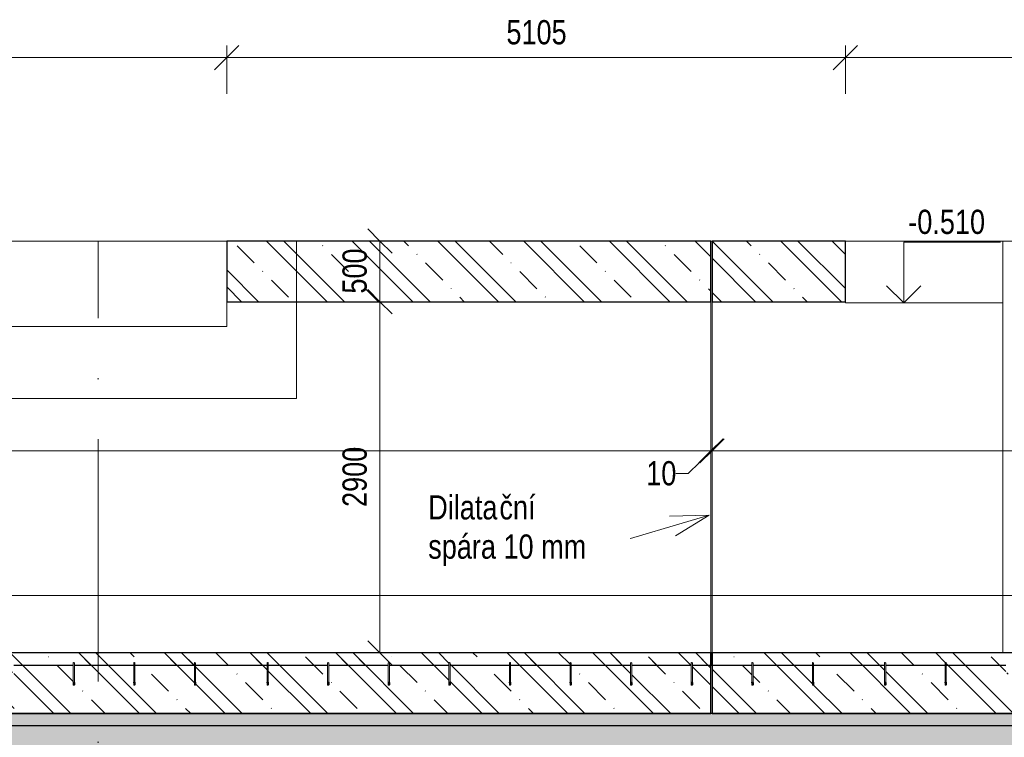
# Model space of a CAD drawing. Header units: millimetres. Extents: x 7561 to 278966, y -17625 to 5584.
# Tile 16 of 34: x 157167 to 165292, y -4097 to 1828. Entities that reach past the tile are written whole.
import ezdxf

# ---------------------------------------------------------------- set-up
doc = ezdxf.new("R2010")
doc.units = ezdxf.units.MM
for name, pattern in [('A_CARA_07', [7, 5, -2]), ('A_CARA_15', [7.6, 5, -1.3, 0, -1.3]), ('Čerchovaná 10mm', [1800, 1000, -400, 0, -400]), ('Čerchovaná 20mm', [3000, 2000, -500, 0, -500])]:
    doc.linetypes.add(name, pattern=pattern)
for name, color, linetype, lineweight in [('CA_KOTY', 3, 'Continuous', 9), ('CA_KOTY-100', 3, 'Continuous', 9), ('CA_OSY', 5, 'A_CARA_15', 9), ('CA_PODLAHA', 1, 'Continuous', 25), ('CA_PODLAHA_NEVHRA', 3, 'A_CARA_07', 9), ('CA_POHHRA18', 9, 'Continuous', 9), ('CA_POHHRA25', 7, 'Continuous', 13), ('CA_REZY', 1, 'Continuous', 25), ('CA_SRAFY', 9, 'Continuous', 25), ('CA_TEXT25', 7, 'Continuous', 9), ('CA_VYZTUZ5', 1, 'Continuous', 13), ('Terénní útvar', 7, 'Continuous', 13)]:
    doc.layers.add(name, color=color, linetype=linetype, lineweight=lineweight)
doc.styles.add('Arial', font='arial.ttf', dxfattribs={"width": 0.8, "height": 200})
doc.dimstyles.new('HP_Přímá_-_2_mm_Ariel_1-100', dxfattribs={"dimscale": 304.8, "dimtxt": 204.05188, "dimasz": 0.656168, "dimexe": 0.328084, "dimexo": 0.0625, "dimgap": 0.164042, "dimtad": 1, "dimdec": 0, "dimzin": 0, "dimdsep": 46, "dimtxsty": 'Arial', "dimblk1": 'OBLIQUE', "dimblk2": 'OBLIQUE', "dimsah": 1, "dimcen": 0.09, "dimazin": 0, "dimtfac": 1, "dimtdec": 4, "dimtix": 1, "dimtmove": 0, "dimatfit": 3, "dimfxl": 0.984252, "dimfxlon": 1, "dimtvp": 1, "dimtolj": 1, "dimtzin": 0, "dimarcsym": 2})
doc.dimstyles.new('HP_Přímá_-_2_mm_Ariel_1-100_1', dxfattribs={"dimscale": 304.8, "dimtxt": 204.05188, "dimasz": 0.656168, "dimexe": 0.328084, "dimexo": 0.0625, "dimgap": 0.164042, "dimtad": 1, "dimdec": 0, "dimzin": 0, "dimdsep": 46, "dimtxsty": 'Arial', "dimblk1": 'OBLIQUE', "dimblk2": 'OBLIQUE', "dimsah": 1, "dimcen": 0.09, "dimazin": 0, "dimtfac": 1, "dimtdec": 4, "dimtix": 1, "dimtmove": 1, "dimatfit": 3, "dimfxl": 0.984252, "dimfxlon": 1, "dimtvp": 1, "dimtolj": 1, "dimtzin": 0, "dimarcsym": 2})
pattern_1 = [(45, (174304.7, 3283.86), (-179.605, 179.605), []), (45, (174484.3, 3283.86), (-89.8026, 269.4077), [127, -63.5, 3.353, -60.147])]
pattern_2 = [(135, (174304.7, 3283.86), (-353.553, -353.553), []), (135, (174446.1, 3283.86), (-353.553, -353.553), []), (135, (174728.95, 3283.86), (-494.975, -212.132), [200, -100, 3.353, -96.647])]

# ---------------------------------------------------------------- blocks, each defined once
blk = doc.blocks.new('DIMBLOCK112-Řez A8')
at = {"layer": 'CA_KOTY-100'}
for p, q in [((150685.7, -2926.2), (150785.7, -2826.2)), ((150685.7, -2926.2), (150685.7, -2826.2)), ((194310.7, -2926.2), (194410.7, -2826.2)), ((194310.7, -2926.2), (194310.7, -2826.2)), ((150685.7, -2926.2), (150585.7, -3026.2)), ((194310.7, -2926.2), (150685.7, -2926.2)), ((150685.7, -2926.2), (150685.7, -3226.2)), ((194310.7, -2926.2), (194210.7, -3026.2)), ((194310.7, -2926.2), (194310.7, -3226.2))]:
    blk.add_line(p, q, dxfattribs=at)
at = {"layer": 'CA_KOTY-100', "color": 0, "insert": (172192.1, -2616.5), "char_height": 200, "width": 734.587, "attachment_point": 1, "line_spacing_factor": 0.941778, "style": 'Arial'}
blk.add_mtext('43625', dxfattribs=at)
blk = doc.blocks.new('_Oblique')
at = {"color": 0, "linetype": 'ByBlock', "lineweight": -2}
blk.add_line((-0.5, -0.5), (0.5, 0.5), dxfattribs=at)
blk = doc.blocks.new('DIMBLOCK117-Řez A8')
at = {"layer": 'CA_KOTY-100'}
for p, q in [((151885.7, 1514.8), (151985.7, 1614.8)), ((151885.7, 1514.8), (151885.7, 1614.8)), ((158875.7, 1514.8), (158975.7, 1614.8)), ((158875.7, 1514.8), (158875.7, 1614.8)), ((151885.7, 1514.8), (151785.7, 1414.8)), ((151885.7, 1514.8), (158875.7, 1514.8)), ((151885.7, 1514.8), (151885.7, 1214.8)), ((158875.7, 1514.8), (158775.7, 1414.8)), ((158875.7, 1514.8), (158875.7, 1214.8))]:
    blk.add_line(p, q, dxfattribs=at)
at = {"layer": 'CA_KOTY-100', "color": 0, "insert": (155135.8, 1824.5), "char_height": 200, "width": 587.669, "attachment_point": 1, "line_spacing_factor": 0.941778, "style": 'Arial'}
blk.add_mtext('6990', dxfattribs=at)
blk = doc.blocks.new('DIMBLOCK123-Řez A8')
at = {"layer": 'CA_KOTY-100'}
for p, q in [((163980.7, 1514.8), (164080.7, 1614.8)), ((163980.7, 1514.8), (163980.7, 1614.8)), ((170780.7, 1514.8), (170880.7, 1614.8)), ((170780.7, 1514.8), (170780.7, 1614.8)), ((163980.7, 1514.8), (163880.7, 1414.8)), ((170780.7, 1514.8), (163980.7, 1514.8)), ((163980.7, 1514.8), (163980.7, 1214.8)), ((170780.7, 1514.8), (170680.7, 1414.8)), ((170780.7, 1514.8), (170780.7, 1214.8))]:
    blk.add_line(p, q, dxfattribs=at)
at = {"layer": 'CA_KOTY-100', "color": 0, "insert": (167135.8, 1824.5), "char_height": 200, "width": 587.669, "attachment_point": 1, "line_spacing_factor": 0.941778, "style": 'Arial'}
blk.add_mtext('6800', dxfattribs=at)
blk = doc.blocks.new('DIMBLOCK124-Řez A8')
at = {"layer": 'CA_KOTY-100'}
for p, q in [((158875.7, 1514.8), (158975.7, 1614.8)), ((158875.7, 1514.8), (158875.7, 1614.8)), ((163980.7, 1514.8), (164080.7, 1614.8)), ((163980.7, 1514.8), (163980.7, 1614.8)), ((158875.7, 1514.8), (158775.7, 1414.8)), ((163980.7, 1514.8), (158875.7, 1514.8)), ((158875.7, 1514.8), (158875.7, 1214.8)), ((163980.7, 1514.8), (163880.7, 1414.8)), ((163980.7, 1514.8), (163980.7, 1214.8))]:
    blk.add_line(p, q, dxfattribs=at)
at = {"layer": 'CA_KOTY-100', "color": 0, "insert": (161183.3, 1824.5), "char_height": 200, "width": 587.669, "attachment_point": 1, "line_spacing_factor": 0.941778, "style": 'Arial'}
blk.add_mtext('5105', dxfattribs=at)
blk = doc.blocks.new('DIMBLOCK125-Řez A8')
at = {"layer": 'CA_KOTY-100'}
for p, q in [((150685.7, -1731.9), (150685.7, -1431.9)), ((162870.7, -1731.9), (162870.7, -1431.9)), ((150685.7, -1731.9), (150785.7, -1631.9)), ((162870.7, -1731.9), (162970.7, -1631.9)), ((150685.7, -1731.9), (150585.7, -1831.9)), ((150685.7, -1731.9), (162870.7, -1731.9)), ((150685.7, -1731.9), (150685.7, -1831.9)), ((162870.7, -1731.9), (162770.7, -1831.9)), ((162870.7, -1731.9), (162870.7, -1831.9))]:
    blk.add_line(p, q, dxfattribs=at)
at = {"layer": 'CA_KOTY-100', "color": 0, "insert": (156472.1, -1422.2), "char_height": 200, "width": 734.587, "attachment_point": 1, "line_spacing_factor": 0.941778, "style": 'Arial'}
blk.add_mtext('12185', dxfattribs=at)
blk = doc.blocks.new('DIMBLOCK126-Řez A8')
at = {"layer": 'CA_KOTY-100'}
for p, q in [((162870.7, -1731.9), (162870.7, -1431.9)), ((162880.7, -1731.9), (162880.7, -1431.9)), ((162870.7, -1731.9), (162970.7, -1631.9)), ((162880.7, -1731.9), (162980.7, -1631.9)), ((162682, -1919.3), (162875.7, -1731.9)), ((162870.7, -1731.9), (162770.7, -1831.9)), ((162880.7, -1731.9), (162780.7, -1831.9)), ((162870.7, -1731.9), (162880.7, -1731.9)), ((162870.7, -1731.9), (162870.7, -1831.9)), ((162880.7, -1731.9), (162880.7, -1831.9)), ((162582, -1919.3), (162682, -1919.3))]:
    blk.add_line(p, q, dxfattribs=at)
at = {"layer": 'CA_KOTY-100', "color": 0, "insert": (162337.1, -1816.6), "char_height": 200, "width": 293.835, "attachment_point": 1, "line_spacing_factor": 0.941778, "style": 'Arial'}
blk.add_mtext('10', dxfattribs=at)
blk = doc.blocks.new('DIMBLOCK127-Řez A8')
at = {"layer": 'CA_KOTY-100'}
for p, q in [((162880.7, -1731.9), (162880.7, -1431.9)), ((171880.7, -1731.9), (171880.7, -1431.9)), ((162880.7, -1731.9), (162980.7, -1631.9)), ((171880.7, -1731.9), (171980.7, -1631.9)), ((162880.7, -1731.9), (162780.7, -1831.9)), ((162880.7, -1731.9), (171880.7, -1731.9)), ((162880.7, -1731.9), (162880.7, -1831.9)), ((171880.7, -1731.9), (171780.7, -1831.9)), ((171880.7, -1731.9), (171880.7, -1831.9))]:
    blk.add_line(p, q, dxfattribs=at)
at = {"layer": 'CA_KOTY-100', "color": 0, "insert": (167135.8, -1422.2), "char_height": 200, "width": 587.669, "attachment_point": 1, "line_spacing_factor": 0.941778, "style": 'Arial'}
blk.add_mtext('9000', dxfattribs=at)
blk = doc.blocks.new('DIMBLOCK135-Řez A8')
at = {"layer": 'CA_KOTY-100'}
for p, q in [((160140.1, 0), (160040.1, 100)), ((160140.1, 0), (160040.1, 0)), ((160140.1, 0), (160140.1, -500)), ((160140.1, 0), (160240.1, -100)), ((160140.1, 0), (160440.1, 0)), ((160140.1, -500), (160040.1, -400)), ((160140.1, -500), (160040.1, -500)), ((160140.1, -500), (160240.1, -600)), ((160140.1, -500), (160440.1, -500))]:
    blk.add_line(p, q, dxfattribs=at)
at = {"layer": 'CA_KOTY-100', "color": 0, "insert": (159830.4, -433.6), "char_height": 200, "width": 440.752, "attachment_point": 1, "rotation": 90, "line_spacing_factor": 0.941778, "style": 'Arial'}
blk.add_mtext('500', dxfattribs=at)
blk = doc.blocks.new('DIMBLOCK136-Řez A8')
at = {"layer": 'CA_KOTY-100'}
for p, q in [((160140.1, -500), (160040.1, -400)), ((160140.1, -500), (160040.1, -500)), ((160140.1, -500), (160140.1, -3400)), ((160140.1, -500), (160240.1, -600)), ((160140.1, -500), (160440.1, -500)), ((160140.1, -3400), (160040.1, -3300)), ((160140.1, -3400), (160040.1, -3400)), ((160140.1, -3400), (160240.1, -3500)), ((160140.1, -3400), (160440.1, -3400))]:
    blk.add_line(p, q, dxfattribs=at)
at = {"layer": 'CA_KOTY-100', "color": 0, "insert": (159830.4, -2194.9), "char_height": 200, "width": 587.669, "attachment_point": 1, "rotation": 90, "line_spacing_factor": 0.941778, "style": 'Arial'}
blk.add_mtext('2900', dxfattribs=at)
blk = doc.blocks.new('Výškové kóty - Nohoře-517394-Řez A8')
at = {"layer": 'CA_KOTY'}
for p, q in [((104417.9, -3500), (103617.9, -3500)), ((104417.9, -4000), (104417.9, -3500)), ((104417.9, -4000), (104276.5, -3858.6)), ((104417.9, -4000), (104559.3, -3858.6))]:
    blk.add_line(p, q, dxfattribs=at)

msp = doc.modelspace()

# ---------------------------------------------------------------- hatches: boundary and pattern name
at = {"layer": 'CA_POHHRA25', "lineweight": 9}
h = msp.add_hatch(dxfattribs=at)
h.set_pattern_fill('FP_58', color=256, style=0, pattern_type=2)
h.set_pattern_definition(pattern_2)
h.paths.add_polyline_path([(150385.7, -3900), (162870.7, -3900), (162870.7, -3400), (150685.7, -3400), (150685.7, 0), (150385.7, 0), (150385.7, -3652.8)])
h.paths.add_polyline_path([(154108.2, -3485), (154113.2, -3480), (154118, -3483.7), (154113.2, -3484.3)])
h.paths.add_polyline_path([(154108.2, -3666.3), (154108.2, -3485), (154118.2, -3485), (154118.2, -3666.3)])
h.paths.add_polyline_path([(160208.2, -3485), (160213.2, -3480), (160218, -3483.7), (160213.2, -3484.3)])
h.paths.add_polyline_path([(160208.2, -3666.3), (160208.2, -3485), (160218.2, -3485), (160218.2, -3666.3)])
h.paths.add_polyline_path([(153608.2, -3485), (153613.2, -3480), (153618, -3483.7), (153613.2, -3484.3)])
h.paths.add_polyline_path([(153618.2, -3666.3), (153608.2, -3666.3), (153608.2, -3485), (153618.2, -3485), (153618.2, -3664.4)])
h.paths.add_polyline_path([(154608.2, -3485), (154613.2, -3480), (154618, -3483.7), (154613.2, -3484.3)])
h.paths.add_polyline_path([(154608.2, -3666.3), (154608.2, -3485), (154618.2, -3485), (154618.2, -3666.3)])
h.paths.add_polyline_path([(159708.2, -3485), (159713.2, -3480), (159718, -3483.7), (159713.2, -3484.3)])
h.paths.add_polyline_path([(159708.2, -3666.3), (159708.2, -3485), (159718.2, -3485), (159718.2, -3666.3)])
h.paths.add_polyline_path([(159208.2, -3485), (159213.2, -3480), (159218, -3483.7), (159213.2, -3484.3)])
h.paths.add_polyline_path([(159218.2, -3666.3), (159208.2, -3666.3), (159208.2, -3485), (159218.2, -3485), (159218.2, -3664.4)])
h.paths.add_polyline_path([(158608.2, -3485), (158613.2, -3480), (158618, -3483.7), (158613.2, -3484.3)])
h.paths.add_polyline_path([(158618.2, -3666.3), (158608.2, -3666.3), (158608.2, -3485), (158618.2, -3485), (158618.2, -3664.4)])
h.paths.add_polyline_path([(157108.2, -3485), (157113.2, -3480), (157118, -3483.7), (157113.2, -3484.3)])
h.paths.add_polyline_path([(157118.2, -3666.3), (157108.2, -3666.3), (157108.2, -3485), (157118.2, -3485), (157118.2, -3664.4)])
h.paths.add_polyline_path([(156608.2, -3485), (156613.2, -3480), (156618, -3483.7), (156613.2, -3484.3)])
h.paths.add_polyline_path([(156618.2, -3666.3), (156608.2, -3666.3), (156608.2, -3485), (156618.2, -3485), (156618.2, -3664.4)])
h.paths.add_polyline_path([(156108.2, -3485), (156113.2, -3480), (156118, -3483.7), (156113.2, -3484.3)])
h.paths.add_polyline_path([(156118.2, -3666.3), (156108.2, -3666.3), (156108.2, -3485), (156118.2, -3485), (156118.2, -3664.4)])
h.paths.add_polyline_path([(161708.2, -3485), (161713.2, -3480), (161718, -3483.7), (161713.2, -3484.3)])
h.paths.add_polyline_path([(161708.2, -3666.3), (161708.2, -3485), (161718.2, -3485), (161718.2, -3666.3)])
h.paths.add_polyline_path([(162208.2, -3485), (162213.2, -3480), (162218, -3483.7), (162213.2, -3484.3)])
h.paths.add_polyline_path([(162208.2, -3666.3), (162208.2, -3485), (162218.2, -3485), (162218.2, -3666.3)])
h.paths.add_polyline_path([(160708.2, -3485), (160713.2, -3480), (160718, -3483.7), (160713.2, -3484.3)])
h.paths.add_polyline_path([(160708.2, -3666.3), (160708.2, -3485), (160718.2, -3485), (160718.2, -3666.3)])
h.paths.add_polyline_path([(162708.2, -3485), (162713.2, -3480), (162718, -3483.7), (162713.2, -3484.3)])
h.paths.add_polyline_path([(162708.2, -3666.3), (162708.2, -3485), (162718.2, -3485), (162718.2, -3666.3)])
h.paths.add_polyline_path([(161208.2, -3485), (161213.2, -3480), (161218, -3483.7), (161213.2, -3484.3)])
h.paths.add_polyline_path([(161208.2, -3666.3), (161208.2, -3485), (161218.2, -3485), (161218.2, -3666.3)])
h.paths.add_polyline_path([(155108.2, -3485), (155113.2, -3480), (155118, -3483.7), (155113.2, -3484.3)])
h.paths.add_polyline_path([(155108.2, -3666.3), (155108.2, -3485), (155118.2, -3485), (155118.2, -3666.3)])
h.paths.add_polyline_path([(157608.2, -3485), (157613.2, -3480), (157618, -3483.7), (157613.2, -3484.3)])
h.paths.add_polyline_path([(157608.2, -3666.3), (157608.2, -3485), (157618.2, -3485), (157618.2, -3666.3)])
h.paths.add_polyline_path([(158108.2, -3485), (158113.2, -3480), (158118, -3483.7), (158113.2, -3484.3)])
h.paths.add_polyline_path([(158108.2, -3666.3), (158108.2, -3485), (158118.2, -3485), (158118.2, -3666.3)])
h.paths.add_polyline_path([(155608.2, -3485), (155613.2, -3480), (155618, -3483.7), (155613.2, -3484.3)])
h.paths.add_polyline_path([(155618.2, -3666.3), (155608.2, -3666.3), (155608.2, -3485), (155618.2, -3485), (155618.2, -3664.4)])
h.paths.add_polyline_path([(151585.7, -1300), (152845.7, -1300), (152845.7, -705), (151885.7, -705), (151885.7, 0), (151585.7, 0), (151585.7, -1276.4)])
h.paths.add_polyline_path([(158875.7, -500), (162870.7, -500), (162870.7, 0), (158875.7, 0)])
h = msp.add_hatch(dxfattribs=at)
h.set_pattern_fill('FP_58', color=256, style=0, pattern_type=2)
h.set_pattern_definition(pattern_2)
h.paths.add_polyline_path([(167803.2, -3900), (171880.7, -3900), (171880.7, -3400), (162880.7, -3400), (162880.7, -3900), (167616.4, -3900)])
h.paths.add_polyline_path([(164303.2, -3485), (164308.2, -3480), (164313, -3483.7), (164308.2, -3484.3)])
h.paths.add_polyline_path([(164303.2, -3666.3), (164303.2, -3485), (164313.2, -3485), (164313.2, -3666.3)])
h.paths.add_polyline_path([(163708.2, -3485), (163713.2, -3480), (163718, -3483.7), (163713.2, -3484.3)])
h.paths.add_polyline_path([(163718.2, -3666.3), (163708.2, -3666.3), (163708.2, -3485), (163718.2, -3485), (163718.2, -3664.4)])
h.paths.add_polyline_path([(164803.2, -3485), (164808.2, -3480), (164813, -3483.7), (164808.2, -3484.3)])
h.paths.add_polyline_path([(164813.2, -3666.3), (164803.2, -3666.3), (164803.2, -3485), (164813.2, -3485), (164813.2, -3664.4)])
h.paths.add_polyline_path([(165303.2, -3485), (165308.2, -3480), (165313, -3483.7), (165308.2, -3484.3)])
h.paths.add_polyline_path([(165303.2, -3666.3), (165303.2, -3485), (165313.2, -3485), (165313.2, -3666.3)])
h.paths.add_polyline_path([(170303.2, -3485), (170308.2, -3480), (170313, -3483.7), (170308.2, -3484.3)])
h.paths.add_polyline_path([(170303.2, -3666.3), (170303.2, -3485), (170313.2, -3485), (170313.2, -3666.3)])
h.paths.add_polyline_path([(163208.2, -3485), (163213.2, -3480), (163218, -3483.7), (163213.2, -3484.3)])
h.paths.add_polyline_path([(163208.2, -3666.3), (163208.2, -3485), (163218.2, -3485), (163218.2, -3666.3)])
h.paths.add_polyline_path([(166803.2, -3485), (166808.2, -3480), (166813, -3483.7), (166808.2, -3484.3)])
h.paths.add_polyline_path([(166803.2, -3666.3), (166803.2, -3485), (166813.2, -3485), (166813.2, -3666.3)])
h.paths.add_polyline_path([(169803.2, -3485), (169808.2, -3480), (169813, -3483.7), (169808.2, -3484.3)])
h.paths.add_polyline_path([(169813.2, -3666.3), (169803.2, -3666.3), (169803.2, -3485), (169813.2, -3485), (169813.2, -3664.4)])
h.paths.add_polyline_path([(171613.2, -3485), (171618.2, -3480), (171623, -3483.7), (171618.2, -3484.3)])
h.paths.add_polyline_path([(171613.2, -3666.3), (171613.2, -3485), (171623.2, -3485), (171623.2, -3666.3)])
h.paths.add_polyline_path([(171113.2, -3485), (171118.2, -3480), (171123, -3483.7), (171118.2, -3484.3)])
h.paths.add_polyline_path([(171113.2, -3666.3), (171113.2, -3485), (171123.2, -3485), (171123.2, -3666.3)])
h.paths.add_polyline_path([(169303.2, -3485), (169308.2, -3480), (169313, -3483.7), (169308.2, -3484.3)])
h.paths.add_polyline_path([(169313.2, -3666.3), (169303.2, -3666.3), (169303.2, -3485), (169313.2, -3485), (169313.2, -3664.4)])
h.paths.add_polyline_path([(167303.2, -3485), (167308.2, -3480), (167313, -3483.7), (167308.2, -3484.3)])
h.paths.add_polyline_path([(167313.2, -3666.3), (167303.2, -3666.3), (167303.2, -3485), (167313.2, -3485), (167313.2, -3664.4)])
h.paths.add_polyline_path([(168803.2, -3485), (168808.2, -3480), (168813, -3483.7), (168808.2, -3484.3)])
h.paths.add_polyline_path([(168813.2, -3666.3), (168803.2, -3666.3), (168803.2, -3485), (168813.2, -3485), (168813.2, -3664.4)])
h.paths.add_polyline_path([(166303.2, -3485), (166308.2, -3480), (166313, -3483.7), (166308.2, -3484.3)])
h.paths.add_polyline_path([(166303.2, -3666.3), (166303.2, -3485), (166313.2, -3485), (166313.2, -3666.3)])
h.paths.add_polyline_path([(168303.2, -3485), (168308.2, -3480), (168313, -3483.7), (168308.2, -3484.3)])
h.paths.add_polyline_path([(168313.2, -3666.3), (168303.2, -3666.3), (168303.2, -3485), (168313.2, -3485), (168313.2, -3664.4)])
h.paths.add_polyline_path([(165803.2, -3485), (165808.2, -3480), (165813, -3483.7), (165808.2, -3484.3)])
h.paths.add_polyline_path([(165813.2, -3666.3), (165803.2, -3666.3), (165803.2, -3485), (165813.2, -3485), (165813.2, -3664.4)])
h.paths.add_polyline_path([(167803.2, -3485), (167808.2, -3480), (167813, -3483.7), (167808.2, -3484.3)])
h.paths.add_polyline_path([(167813.2, -3666.3), (167803.2, -3666.3), (167803.2, -3485), (167813.2, -3485), (167813.2, -3664.4)])
h.paths.add_polyline_path([(170780.7, -500), (171880.7, -500), (171880.7, 0), (170780.7, 0)])
h.paths.add_polyline_path([(162880.7, -500), (163980.7, -500), (163980.7, 0), (162880.7, 0)])
h = msp.add_hatch(dxfattribs=at)
h.set_pattern_fill('FP_58', color=256, style=0, pattern_type=2)
h.set_pattern_definition(pattern_2)
h.paths.add_polyline_path([(160208.2, -3485), (160213.2, -3480), (160218, -3483.7), (160213.2, -3484.3)])
h.paths.add_polyline_path([(160708.2, -3485), (160713.2, -3480), (160718, -3483.7), (160713.2, -3484.3)])
h.paths.add_polyline_path([(161208.2, -3485), (161213.2, -3480), (161218, -3483.7), (161213.2, -3484.3)])
h.paths.add_polyline_path([(161708.2, -3485), (161713.2, -3480), (161718, -3483.7), (161713.2, -3484.3)])
h.paths.add_polyline_path([(162208.2, -3485), (162213.2, -3480), (162218, -3483.7), (162213.2, -3484.3)])
h.paths.add_polyline_path([(162708.2, -3485), (162713.2, -3480), (162718, -3483.7), (162713.2, -3484.3)])
h.paths.add_polyline_path([(153608.2, -3485), (153613.2, -3480), (153618, -3483.7), (153613.2, -3484.3)])
h.paths.add_polyline_path([(154108.2, -3485), (154113.2, -3480), (154118, -3483.7), (154113.2, -3484.3)])
h.paths.add_polyline_path([(154608.2, -3485), (154613.2, -3480), (154618, -3483.7), (154613.2, -3484.3)])
h.paths.add_polyline_path([(155108.2, -3485), (155113.2, -3480), (155118, -3483.7), (155113.2, -3484.3)])
h.paths.add_polyline_path([(155608.2, -3485), (155613.2, -3480), (155618, -3483.7), (155613.2, -3484.3)])
h.paths.add_polyline_path([(156108.2, -3485), (156113.2, -3480), (156118, -3483.7), (156113.2, -3484.3)])
h.paths.add_polyline_path([(156608.2, -3485), (156613.2, -3480), (156618, -3483.7), (156613.2, -3484.3)])
h.paths.add_polyline_path([(157108.2, -3485), (157113.2, -3480), (157118, -3483.7), (157113.2, -3484.3)])
h.paths.add_polyline_path([(157608.2, -3485), (157613.2, -3480), (157618, -3483.7), (157613.2, -3484.3)])
h.paths.add_polyline_path([(158108.2, -3485), (158113.2, -3480), (158118, -3483.7), (158113.2, -3484.3)])
h.paths.add_polyline_path([(158608.2, -3485), (158613.2, -3480), (158618, -3483.7), (158613.2, -3484.3)])
h.paths.add_polyline_path([(159208.2, -3485), (159213.2, -3480), (159218, -3483.7), (159213.2, -3484.3)])
h.paths.add_polyline_path([(159708.2, -3485), (159713.2, -3480), (159718, -3483.7), (159713.2, -3484.3)])
h.paths.add_polyline_path([(159718.2, -3500), (160208.2, -3500), (160208.2, -3485), (160218.2, -3485), (160218.2, -3500), (160708.2, -3500), (160708.2, -3485), (160718.2, -3485), (160718.2, -3500), (161208.2, -3500), (161208.2, -3485), (161218.2, -3485), (161218.2, -3500), (161708.2, -3500), (161708.2, -3485), (161718.2, -3485), (161718.2, -3500), (162208.2, -3500), (162208.2, -3485), (162218.2, -3485), (162218.2, -3500), (162708.2, -3500), (162708.2, -3485), (162718.2, -3485), (162718.2, -3500), (162880.7, -3500), (162880.7, -3400), (153245.7, -3400), (153245.7, -3500), (153608.2, -3500), (153608.2, -3485), (153618.2, -3485), (153618.2, -3500), (154108.2, -3500), (154108.2, -3485), (154118.2, -3485), (154118.2, -3500), (154608.2, -3500), (154608.2, -3485), (154618.2, -3485), (154618.2, -3500), (155108.2, -3500), (155108.2, -3485), (155118.2, -3485), (155118.2, -3500), (155608.2, -3500), (155608.2, -3485), (155618.2, -3485), (155618.2, -3500), (156108.2, -3500), (156108.2, -3485), (156118.2, -3485), (156118.2, -3500), (156608.2, -3500), (156608.2, -3485), (156618.2, -3485), (156618.2, -3500), (157108.2, -3500), (157108.2, -3485), (157118.2, -3485), (157118.2, -3500), (157608.2, -3500), (157608.2, -3485), (157618.2, -3485), (157618.2, -3500), (158108.2, -3500), (158108.2, -3485), (158118.2, -3485), (158118.2, -3500), (158608.2, -3500), (158608.2, -3485), (158618.2, -3485), (158618.2, -3500), (159208.2, -3500), (159208.2, -3485), (159218.2, -3485), (159218.2, -3500), (159708.2, -3500), (159708.2, -3485), (159718.2, -3485), (159718.2, -3497.8)])
at = {"layer": 'CA_SRAFY', "lineweight": 9}
h = msp.add_hatch(dxfattribs=at)
h.set_pattern_fill('FP_60', color=256, style=0, pattern_type=2)
h.set_pattern_definition(pattern_1)
h.paths.add_polyline_path([(191991, -4000), (194910.7, -4000), (194910.7, -3900), (150285.7, -3900), (150285.7, -4000), (185897.3, -4000)])
h = msp.add_hatch(dxfattribs=at)
h.set_pattern_fill('FP_60', color=256, style=0, pattern_type=2)
h.set_pattern_definition(pattern_1)
h.paths.add_polyline_path([(191991, -4000), (194910.7, -4000), (194910.7, -3900), (150285.7, -3900), (150285.7, -4000), (185897.3, -4000)])
at = {"layer": 'CA_VYZTUZ5', "lineweight": 25}
for points in [[(157613.2, -3639.2), (157608.2, -3644.2), (157613.2, -3649.2), (157618.2, -3644.2), (157618.2, -3644.2)], [(158113.2, -3639.2), (158108.2, -3644.2), (158113.2, -3649.2), (158118.2, -3644.2), (158118.2, -3644.2)], [(158613.2, -3639.2), (158608.2, -3644.2), (158613.2, -3649.2), (158618.2, -3644.2), (158618.2, -3644.2)], [(159213.2, -3639.2), (159208.2, -3644.2), (159213.2, -3649.2), (159218.2, -3644.2), (159218.2, -3644.2)], [(159713.2, -3639.2), (159708.2, -3644.2), (159713.2, -3649.2), (159718.2, -3644.2), (159718.2, -3644.2)], [(160213.2, -3639.2), (160208.2, -3644.2), (160213.2, -3649.2), (160218.2, -3644.2), (160218.2, -3644.2)], [(160713.2, -3639.2), (160708.2, -3644.2), (160713.2, -3649.2), (160718.2, -3644.2), (160718.2, -3644.2)], [(161213.2, -3639.2), (161208.2, -3644.2), (161213.2, -3649.2), (161218.2, -3644.2), (161218.2, -3644.2)], [(161713.2, -3639.2), (161708.2, -3644.2), (161713.2, -3649.2), (161718.2, -3644.2), (161718.2, -3644.2)], [(162213.2, -3639.2), (162208.2, -3644.2), (162213.2, -3649.2), (162218.2, -3644.2), (162218.2, -3644.2)], [(162713.2, -3639.2), (162708.2, -3644.2), (162713.2, -3649.2), (162718.2, -3644.2), (162718.2, -3644.2)], [(163213.2, -3639.2), (163208.2, -3644.2), (163213.2, -3649.2), (163218.2, -3644.2), (163218.2, -3644.2)], [(163713.2, -3639.2), (163708.2, -3644.2), (163713.2, -3649.2), (163718.2, -3644.2), (163718.2, -3644.2)], [(164308.2, -3639.2), (164303.2, -3644.2), (164308.2, -3649.2), (164313.2, -3644.2), (164313.2, -3644.2)], [(164808.2, -3639.2), (164803.2, -3644.2), (164808.2, -3649.2), (164813.2, -3644.2), (164813.2, -3644.2)]]:
    msp.add_hatch(color=256, dxfattribs=at).paths.add_polyline_path(points)
h = msp.add_hatch(color=256, dxfattribs=at)
edge = h.paths.add_edge_path()
edge.add_arc((157613.2, -3644.2), 5, 0, 360)
h = msp.add_hatch(color=256, dxfattribs=at)
edge = h.paths.add_edge_path()
edge.add_arc((158113.2, -3644.2), 5, 0, 360)
h = msp.add_hatch(color=256, dxfattribs=at)
edge = h.paths.add_edge_path()
edge.add_arc((158613.2, -3644.2), 5, 0, 360)
h = msp.add_hatch(color=256, dxfattribs=at)
edge = h.paths.add_edge_path()
edge.add_arc((159213.2, -3644.2), 5, 0, 360)
h = msp.add_hatch(color=256, dxfattribs=at)
edge = h.paths.add_edge_path()
edge.add_arc((159713.2, -3644.2), 5, 0, 360)
h = msp.add_hatch(color=256, dxfattribs=at)
edge = h.paths.add_edge_path()
edge.add_arc((160213.2, -3644.2), 5, 0, 360)
h = msp.add_hatch(color=256, dxfattribs=at)
edge = h.paths.add_edge_path()
edge.add_arc((160713.2, -3644.2), 5, 0, 360)
h = msp.add_hatch(color=256, dxfattribs=at)
edge = h.paths.add_edge_path()
edge.add_arc((161213.2, -3644.2), 5, 0, 360)
h = msp.add_hatch(color=256, dxfattribs=at)
edge = h.paths.add_edge_path()
edge.add_arc((161713.2, -3644.2), 5, 0, 360)
h = msp.add_hatch(color=256, dxfattribs=at)
edge = h.paths.add_edge_path()
edge.add_arc((162213.2, -3644.2), 5, 0, 360)
h = msp.add_hatch(color=256, dxfattribs=at)
edge = h.paths.add_edge_path()
edge.add_arc((162713.2, -3644.2), 5, 0, 360)
h = msp.add_hatch(color=256, dxfattribs=at)
edge = h.paths.add_edge_path()
edge.add_arc((163213.2, -3644.2), 5, 0, 360)
h = msp.add_hatch(color=256, dxfattribs=at)
edge = h.paths.add_edge_path()
edge.add_arc((163713.2, -3644.2), 5, 0, 360)
h = msp.add_hatch(color=256, dxfattribs=at)
edge = h.paths.add_edge_path()
edge.add_arc((164308.2, -3644.2), 5, 0, 360)
h = msp.add_hatch(color=256, dxfattribs=at)
edge = h.paths.add_edge_path()
edge.add_arc((164808.2, -3644.2), 5, 0, 360)
at = {"layer": 'Terénní útvar', "lineweight": 9}
h = msp.add_hatch(dxfattribs=at)
h.set_pattern_fill('FP_55', color=250, style=0, pattern_type=2)
h.set_pattern_definition([(50, (174304.7, 3283.86), (728.737, -63.756), [76.2, -838.2]), (355, (174304.7, 3283.86), (-140.972, 764.228), [60.96, -670.56]), (100.451, (174365.4, 3278.55), (587.77, 700.467), [64.76, -712.36]), (46.184, (174304.7, 3487.1), (1084.316, -168.17), [114.3, -1257.3]), (96.636, (174395, 3473), (949.61, 989.71), [97.14, -1068.54]), (351.184, (174304.7, 3487.1), (949.62, 989.7), [91.44, -1005.84]), (21, (174406.3, 3436.26), (606.458, -409.06), [76.2, -838.2]), (326, (174406.3, 3436.26), (247.208, 736.753), [60.96, -670.56]), (71.451, (174456.8, 3402.2), (853.668, 327.685), [64.76, -712.36]), (37.5, (174304.7, 3283.86), (12.3547, 338.22), [33.528, -628.904, 33.528, -647.192, -673.1]), (37.5, (174304.7, 3283.86), (12.3547, 338.22), [-1343.152, 33.528, -639.572]), (7.5, (174304.7, 3283.86), (267.279, 400.722), [33.528, -354.584, 33.528, -613.664, -256.54]), (7.5, (174304.7, 3283.86), (267.279, 400.722), [-1035.304, 33.528, -223.012]), (327.5, (174078.12, 3283.86), (542.3633, -22.9153), [33.528, -220.472, 33.528, -1810.512]), (327.5, (174078.12, 3283.86), (542.3633, -22.9153), [-287.528, -758.952, 33.528, -1018.032]), (317.5, (173976.5, 3283.86), (592.517, 101.707), [33.528, -296.672, 33.528, -492.76, -746.76]), (317.5, (173976.5, 3283.86), (592.517, 101.707), [-856.488, 33.528, -713.232])])
h.paths.add_polyline_path([(155429.1, -5200), (195120.7, -5200), (197349.2, -1300), (194810.7, -1300), (194810.7, -4000), (150385.7, -4000), (150385.7, -1300), (149335.4, -1300), (149335.4, -3922.1), (150065.7, -5200), (152382.3, -5200)])

# ---------------------------------------------------------------- linework, layer by layer
at = {"layer": 'CA_KOTY'}
for p, q in [((164161, -510), (164589.1, -510)), ((164589.1, -510), (164461.6, -510))]:
    msp.add_line(p, q, dxfattribs=at)
at = {"layer": 'CA_OSY', "linetype": 'Čerchovaná 10mm'}
for p, q in [((148658, 0), (198989.7, 0)), ((148658, -3400), (198989.7, -3400))]:
    msp.add_line(p, q, dxfattribs=at)
at = {"layer": 'CA_OSY'}
for p, q in [((151885.7, 0), (158875.7, 0)), ((162870.7, 0), (162880.7, 0)), ((163980.7, 0), (170780.7, 0))]:
    msp.add_line(p, q, dxfattribs=at)
at = {"layer": 'CA_OSY', "linetype": 'Čerchovaná 20mm'}
msp.add_line((157815.7, -6636.5), (157815.7, 0), dxfattribs=at)
at = {"layer": 'CA_PODLAHA'}
for p, q in [((194910.7, -3900), (150285.7, -3900)), ((150285.7, -4000), (194910.7, -4000))]:
    msp.add_line(p, q, dxfattribs=at)
at = {"layer": 'CA_PODLAHA_NEVHRA'}
for p, q in [((159450.7, 0), (159450.7, -1300)), ((159450.7, -1300), (152845.7, -1300))]:
    msp.add_line(p, q, dxfattribs=at)
at = {"layer": 'CA_POHHRA18'}
msp.add_line((153245.7, -3400), (185985.7, -3400), dxfattribs=at)
at = {"layer": 'CA_POHHRA25'}
for p, q in [((165280.7, -510), (165280.7, 0)), ((158875.7, -705), (158875.7, -500)), ((162870.7, -500), (162870.7, -3400)), ((162880.7, -3400), (162880.7, -500)), ((163980.7, -500), (163980.7, -510)), ((163980.7, -510), (165280.7, -510)), ((165280.7, -3400), (165280.7, -510)), ((152845.7, -705), (158875.7, -705))]:
    msp.add_line(p, q, dxfattribs=at)
at = {"layer": 'CA_REZY'}
for p, q in [((162870.7, 0), (158875.7, 0)), ((158875.7, 0), (158875.7, -500)), ((162870.7, -500), (162870.7, 0)), ((163980.7, 0), (162880.7, 0)), ((162880.7, 0), (162880.7, -500)), ((163980.7, -500), (163980.7, 0)), ((158875.7, -500), (162870.7, -500)), ((162880.7, -500), (163980.7, -500)), ((162870.7, -3400), (150685.7, -3400)), ((162880.7, -3400), (153245.7, -3400)), ((162870.7, -3900), (162870.7, -3400)), ((171880.7, -3400), (162880.7, -3400)), ((162880.7, -3400), (162880.7, -3900)), ((171880.7, -3400), (162880.7, -3400)), ((162880.7, -3400), (162880.7, -3500)), ((162880.7, -3500), (162880.7, -3400)), ((157118.2, -3500), (157608.2, -3500)), ((157618.2, -3500), (158108.2, -3500)), ((158118.2, -3500), (158608.2, -3500)), ((158618.2, -3500), (159208.2, -3500)), ((159218.2, -3500), (159708.2, -3500)), ((159718.2, -3500), (160208.2, -3500)), ((160218.2, -3500), (160708.2, -3500)), ((160718.2, -3500), (161208.2, -3500)), ((161218.2, -3500), (161708.2, -3500)), ((161718.2, -3500), (162208.2, -3500)), ((162218.2, -3500), (162708.2, -3500)), ((162718.2, -3500), (162880.7, -3500)), ((162880.7, -3500), (163208.2, -3500)), ((163218.2, -3500), (163708.2, -3500)), ((163718.2, -3500), (164303.2, -3500)), ((164313.2, -3500), (164803.2, -3500)), ((164813.2, -3500), (165303.2, -3500)), ((150385.7, -3900), (162870.7, -3900)), ((162880.7, -3900), (171880.7, -3900))]:
    msp.add_line(p, q, dxfattribs=at)
at = {"layer": 'CA_TEXT25', "color": 250}
for p, q in [((162857.8, -2261.5), (161983.2, -2522)), ((162857.8, -2261.5), (162529.2, -2270.6)), ((162857.8, -2261.5), (162577.8, -2433.7)), ((161983.2, -2522), (161971.6, -2522))]:
    msp.add_line(p, q, dxfattribs=at)
at = {"layer": 'CA_VYZTUZ5'}
for p, q in [((157608.2, -3485), (157608.2, -3505.2)), ((157618.2, -3485), (157618.2, -3505.2)), ((158108.2, -3485), (158108.2, -3505.2)), ((158118.2, -3485), (158118.2, -3505.2)), ((158608.2, -3485), (158608.2, -3505.2)), ((158618.2, -3485), (158618.2, -3505.2)), ((159208.2, -3485), (159208.2, -3505.2)), ((159218.2, -3485), (159218.2, -3505.2)), ((159708.2, -3485), (159708.2, -3505.2)), ((159718.2, -3485), (159718.2, -3505.2)), ((160208.2, -3485), (160208.2, -3505.2)), ((160218.2, -3485), (160218.2, -3505.2)), ((160708.2, -3485), (160708.2, -3505.2)), ((160718.2, -3485), (160718.2, -3505.2)), ((161208.2, -3485), (161208.2, -3505.2)), ((161218.2, -3485), (161218.2, -3505.2)), ((161708.2, -3485), (161708.2, -3505.2)), ((161718.2, -3485), (161718.2, -3505.2)), ((162208.2, -3485), (162208.2, -3505.2)), ((162218.2, -3485), (162218.2, -3505.2)), ((162708.2, -3485), (162708.2, -3505.2)), ((162718.2, -3485), (162718.2, -3505.2)), ((163208.2, -3485), (163208.2, -3505.2)), ((163218.2, -3485), (163218.2, -3505.2)), ((163708.2, -3485), (163708.2, -3505.2)), ((163718.2, -3485), (163718.2, -3505.2)), ((164303.2, -3485), (164303.2, -3505.2)), ((164313.2, -3485), (164313.2, -3505.2)), ((164803.2, -3485), (164803.2, -3505.2)), ((164813.2, -3485), (164813.2, -3505.2)), ((157608.2, -3644.2), (157608.2, -3505.2)), ((157618.2, -3644.2), (157618.2, -3505.2)), ((158108.2, -3644.2), (158108.2, -3505.2)), ((158118.2, -3644.2), (158118.2, -3505.2)), ((158608.2, -3644.2), (158608.2, -3505.2)), ((158618.2, -3644.2), (158618.2, -3505.2)), ((159208.2, -3644.2), (159208.2, -3505.2)), ((159218.2, -3644.2), (159218.2, -3505.2)), ((159708.2, -3644.2), (159708.2, -3505.2)), ((159718.2, -3644.2), (159718.2, -3505.2)), ((160208.2, -3644.2), (160208.2, -3505.2)), ((160218.2, -3644.2), (160218.2, -3505.2)), ((160708.2, -3644.2), (160708.2, -3505.2)), ((160718.2, -3644.2), (160718.2, -3505.2)), ((161208.2, -3644.2), (161208.2, -3505.2)), ((161218.2, -3644.2), (161218.2, -3505.2)), ((161708.2, -3644.2), (161708.2, -3505.2)), ((161718.2, -3644.2), (161718.2, -3505.2)), ((162208.2, -3644.2), (162208.2, -3505.2)), ((162218.2, -3644.2), (162218.2, -3505.2)), ((162708.2, -3644.2), (162708.2, -3505.2)), ((162718.2, -3644.2), (162718.2, -3505.2)), ((163208.2, -3644.2), (163208.2, -3505.2)), ((163218.2, -3644.2), (163218.2, -3505.2)), ((163708.2, -3644.2), (163708.2, -3505.2)), ((163718.2, -3644.2), (163718.2, -3505.2)), ((164303.2, -3644.2), (164303.2, -3505.2)), ((164313.2, -3644.2), (164313.2, -3505.2)), ((164803.2, -3644.2), (164803.2, -3505.2)), ((164813.2, -3644.2), (164813.2, -3505.2)), ((157608.2, -3666.3), (157608.2, -3664.4)), ((157618.2, -3666.3), (157608.2, -3666.3)), ((157618.2, -3666.3), (157618.2, -3664.4)), ((158108.2, -3666.3), (158108.2, -3664.4)), ((158118.2, -3666.3), (158108.2, -3666.3)), ((158118.2, -3666.3), (158118.2, -3664.4)), ((158608.2, -3666.3), (158608.2, -3664.4)), ((158618.2, -3666.3), (158608.2, -3666.3)), ((158618.2, -3666.3), (158618.2, -3664.4)), ((159208.2, -3666.3), (159208.2, -3664.4)), ((159218.2, -3666.3), (159208.2, -3666.3)), ((159218.2, -3666.3), (159218.2, -3664.4)), ((159708.2, -3666.3), (159708.2, -3664.4)), ((159718.2, -3666.3), (159708.2, -3666.3)), ((159718.2, -3666.3), (159718.2, -3664.4)), ((160208.2, -3666.3), (160208.2, -3664.4)), ((160218.2, -3666.3), (160208.2, -3666.3)), ((160218.2, -3666.3), (160218.2, -3664.4)), ((160708.2, -3666.3), (160708.2, -3664.4)), ((160718.2, -3666.3), (160708.2, -3666.3)), ((160718.2, -3666.3), (160718.2, -3664.4)), ((161208.2, -3666.3), (161208.2, -3664.4)), ((161218.2, -3666.3), (161208.2, -3666.3)), ((161218.2, -3666.3), (161218.2, -3664.4)), ((161708.2, -3666.3), (161708.2, -3664.4)), ((161718.2, -3666.3), (161708.2, -3666.3)), ((161718.2, -3666.3), (161718.2, -3664.4)), ((162208.2, -3666.3), (162208.2, -3664.4)), ((162218.2, -3666.3), (162208.2, -3666.3)), ((162218.2, -3666.3), (162218.2, -3664.4)), ((162708.2, -3666.3), (162708.2, -3664.4)), ((162718.2, -3666.3), (162708.2, -3666.3)), ((162718.2, -3666.3), (162718.2, -3664.4)), ((163208.2, -3666.3), (163208.2, -3664.4)), ((163218.2, -3666.3), (163208.2, -3666.3)), ((163218.2, -3666.3), (163218.2, -3664.4)), ((163708.2, -3666.3), (163708.2, -3664.4)), ((163718.2, -3666.3), (163708.2, -3666.3)), ((163718.2, -3666.3), (163718.2, -3664.4)), ((164303.2, -3666.3), (164303.2, -3664.4)), ((164313.2, -3666.3), (164303.2, -3666.3)), ((164313.2, -3666.3), (164313.2, -3664.4)), ((164803.2, -3666.3), (164803.2, -3664.4)), ((164813.2, -3666.3), (164803.2, -3666.3)), ((164813.2, -3666.3), (164813.2, -3664.4))]:
    msp.add_line(p, q, dxfattribs=at)
at = {"layer": 'CA_VYZTUZ5', "lineweight": 25}
for p, q in [((157613.2, -3639.2), (157608.2, -3644.2)), ((157608.2, -3644.2), (157608.2, -3664.4)), ((157608.2, -3644.2), (157613.2, -3649.2)), ((157618.2, -3644.2), (157613.2, -3639.2)), ((157613.2, -3649.2), (157618.2, -3644.2)), ((157618.2, -3644.2), (157618.2, -3664.4)), ((158113.2, -3639.2), (158108.2, -3644.2)), ((158108.2, -3644.2), (158108.2, -3664.4)), ((158108.2, -3644.2), (158113.2, -3649.2)), ((158118.2, -3644.2), (158113.2, -3639.2)), ((158113.2, -3649.2), (158118.2, -3644.2)), ((158118.2, -3644.2), (158118.2, -3664.4)), ((158613.2, -3639.2), (158608.2, -3644.2)), ((158608.2, -3644.2), (158608.2, -3664.4)), ((158608.2, -3644.2), (158613.2, -3649.2)), ((158618.2, -3644.2), (158613.2, -3639.2)), ((158613.2, -3649.2), (158618.2, -3644.2)), ((158618.2, -3644.2), (158618.2, -3664.4)), ((159213.2, -3639.2), (159208.2, -3644.2)), ((159208.2, -3644.2), (159208.2, -3664.4)), ((159208.2, -3644.2), (159213.2, -3649.2)), ((159218.2, -3644.2), (159213.2, -3639.2)), ((159213.2, -3649.2), (159218.2, -3644.2)), ((159218.2, -3644.2), (159218.2, -3664.4)), ((159713.2, -3639.2), (159708.2, -3644.2)), ((159708.2, -3644.2), (159708.2, -3664.4)), ((159708.2, -3644.2), (159713.2, -3649.2)), ((159718.2, -3644.2), (159713.2, -3639.2)), ((159713.2, -3649.2), (159718.2, -3644.2)), ((159718.2, -3644.2), (159718.2, -3664.4)), ((160213.2, -3639.2), (160208.2, -3644.2)), ((160208.2, -3644.2), (160208.2, -3664.4)), ((160208.2, -3644.2), (160213.2, -3649.2)), ((160218.2, -3644.2), (160213.2, -3639.2)), ((160213.2, -3649.2), (160218.2, -3644.2)), ((160218.2, -3644.2), (160218.2, -3664.4)), ((160713.2, -3639.2), (160708.2, -3644.2)), ((160708.2, -3644.2), (160708.2, -3664.4)), ((160708.2, -3644.2), (160713.2, -3649.2)), ((160718.2, -3644.2), (160713.2, -3639.2)), ((160713.2, -3649.2), (160718.2, -3644.2)), ((160718.2, -3644.2), (160718.2, -3664.4)), ((161213.2, -3639.2), (161208.2, -3644.2)), ((161208.2, -3644.2), (161208.2, -3664.4)), ((161208.2, -3644.2), (161213.2, -3649.2)), ((161218.2, -3644.2), (161213.2, -3639.2)), ((161213.2, -3649.2), (161218.2, -3644.2)), ((161218.2, -3644.2), (161218.2, -3664.4)), ((161713.2, -3639.2), (161708.2, -3644.2)), ((161708.2, -3644.2), (161708.2, -3664.4)), ((161708.2, -3644.2), (161713.2, -3649.2)), ((161718.2, -3644.2), (161713.2, -3639.2)), ((161713.2, -3649.2), (161718.2, -3644.2)), ((161718.2, -3644.2), (161718.2, -3664.4)), ((162213.2, -3639.2), (162208.2, -3644.2)), ((162208.2, -3644.2), (162208.2, -3664.4)), ((162208.2, -3644.2), (162213.2, -3649.2)), ((162218.2, -3644.2), (162213.2, -3639.2)), ((162213.2, -3649.2), (162218.2, -3644.2)), ((162218.2, -3644.2), (162218.2, -3664.4)), ((162713.2, -3639.2), (162708.2, -3644.2)), ((162708.2, -3644.2), (162708.2, -3664.4)), ((162708.2, -3644.2), (162713.2, -3649.2)), ((162718.2, -3644.2), (162713.2, -3639.2)), ((162713.2, -3649.2), (162718.2, -3644.2)), ((162718.2, -3644.2), (162718.2, -3664.4)), ((163213.2, -3639.2), (163208.2, -3644.2)), ((163208.2, -3644.2), (163208.2, -3664.4)), ((163208.2, -3644.2), (163213.2, -3649.2)), ((163218.2, -3644.2), (163213.2, -3639.2)), ((163213.2, -3649.2), (163218.2, -3644.2)), ((163218.2, -3644.2), (163218.2, -3664.4)), ((163713.2, -3639.2), (163708.2, -3644.2)), ((163708.2, -3644.2), (163708.2, -3664.4)), ((163708.2, -3644.2), (163713.2, -3649.2)), ((163718.2, -3644.2), (163713.2, -3639.2)), ((163713.2, -3649.2), (163718.2, -3644.2)), ((163718.2, -3644.2), (163718.2, -3664.4)), ((164308.2, -3639.2), (164303.2, -3644.2)), ((164303.2, -3644.2), (164303.2, -3664.4)), ((164303.2, -3644.2), (164308.2, -3649.2)), ((164313.2, -3644.2), (164308.2, -3639.2)), ((164308.2, -3649.2), (164313.2, -3644.2)), ((164313.2, -3644.2), (164313.2, -3664.4)), ((164808.2, -3639.2), (164803.2, -3644.2)), ((164803.2, -3644.2), (164803.2, -3664.4)), ((164803.2, -3644.2), (164808.2, -3649.2)), ((164813.2, -3644.2), (164808.2, -3639.2)), ((164808.2, -3649.2), (164813.2, -3644.2)), ((164813.2, -3644.2), (164813.2, -3664.4)), ((157608.2, -3664.4), (157618.2, -3664.4)), ((158108.2, -3664.4), (158118.2, -3664.4)), ((158608.2, -3664.4), (158618.2, -3664.4)), ((159208.2, -3664.4), (159218.2, -3664.4)), ((159708.2, -3664.4), (159718.2, -3664.4)), ((160208.2, -3664.4), (160218.2, -3664.4)), ((160708.2, -3664.4), (160718.2, -3664.4)), ((161208.2, -3664.4), (161218.2, -3664.4)), ((161708.2, -3664.4), (161718.2, -3664.4)), ((162208.2, -3664.4), (162218.2, -3664.4)), ((162708.2, -3664.4), (162718.2, -3664.4)), ((163208.2, -3664.4), (163218.2, -3664.4)), ((163708.2, -3664.4), (163718.2, -3664.4)), ((164303.2, -3664.4), (164313.2, -3664.4)), ((164803.2, -3664.4), (164813.2, -3664.4))]:
    msp.add_line(p, q, dxfattribs=at)
for centre in [(157613.2, -3644.2), (158113.2, -3644.2), (158613.2, -3644.2), (159213.2, -3644.2), (159713.2, -3644.2), (160213.2, -3644.2), (160713.2, -3644.2), (161213.2, -3644.2), (161713.2, -3644.2), (162213.2, -3644.2), (162713.2, -3644.2), (163213.2, -3644.2), (163713.2, -3644.2), (164308.2, -3644.2), (164808.2, -3644.2)]:
    msp.add_circle(centre, 5, dxfattribs=at)
at = {"layer": 'CA_VYZTUZ5'}
for centre, start, end in [((157613.2, -3485), 360, 180), ((157613.2, -3485), 105, 180), ((157613.2, -3485), 360, 90), ((158113.2, -3485), 360, 180), ((158113.2, -3485), 105, 180), ((158113.2, -3485), 360, 90), ((158613.2, -3485), 360, 180), ((158613.2, -3485), 105, 180), ((158613.2, -3485), 360, 90), ((159213.2, -3485), 360, 180), ((159213.2, -3485), 105, 180), ((159213.2, -3485), 360, 90), ((159713.2, -3485), 360, 180), ((159713.2, -3485), 105, 180), ((159713.2, -3485), 360, 90), ((160213.2, -3485), 360, 180), ((160213.2, -3485), 105, 180), ((160213.2, -3485), 360, 90), ((160713.2, -3485), 360, 180), ((160713.2, -3485), 105, 180), ((160713.2, -3485), 360, 90), ((161213.2, -3485), 360, 180), ((161213.2, -3485), 105, 180), ((161213.2, -3485), 360, 90), ((161713.2, -3485), 360, 180), ((161713.2, -3485), 105, 180), ((161713.2, -3485), 360, 90), ((162213.2, -3485), 360, 180), ((162213.2, -3485), 105, 180), ((162213.2, -3485), 360, 90), ((162713.2, -3485), 360, 180), ((162713.2, -3485), 105, 180), ((162713.2, -3485), 360, 90), ((163213.2, -3485), 360, 180), ((163213.2, -3485), 105, 180), ((163213.2, -3485), 360, 90), ((163713.2, -3485), 360, 180), ((163713.2, -3485), 105, 180), ((163713.2, -3485), 360, 90), ((164308.2, -3485), 360, 180), ((164308.2, -3485), 105, 180), ((164308.2, -3485), 360, 90), ((164808.2, -3485), 360, 180), ((164808.2, -3485), 105, 180), ((164808.2, -3485), 360, 90)]:
    msp.add_arc(centre, 5, start, end, dxfattribs=at)
at = {"layer": 'Terénní útvar'}
msp.add_line((194810.7, -4000), (150385.7, -4000), dxfattribs=at)

# ---------------------------------------------------------------- block references
at = {"layer": 'CA_KOTY', "extrusion": (0, 0, -1)}
msp.add_blockref('Výškové kóty - Nohoře-517394-Řez A8', (-268879.5, 3490), dxfattribs=at)

# ---------------------------------------------------------------- texts
at = {"layer": 'CA_KOTY', "insert": (164499.4, 259.1), "char_height": 200, "width": 749.247, "attachment_point": 1, "line_spacing_factor": 0.941778, "style": 'Arial'}
msp.add_mtext('-0.510', dxfattribs=at)

# ---------------------------------------------------------------- dimensions: what is measured, and where the dimension line sits
at = {"layer": 'CA_KOTY'}
for base, p1, p2, override, picture, middle in [((158875.7, 1514.8), (151885.7, 1214.8), (158875.7, 1214.8), {"dimpost": '<>', "dimfxl": 6989.999996}, 'DIMBLOCK117-Řez A8', (155380.7, 1667)), ((158875.7, 1514.8), (163980.7, 1214.8), (158875.7, 1214.8), {"dimpost": '<>', "dimfxl": 5105.000033}, 'DIMBLOCK124-Řez A8', (161428.2, 1667)), ((163980.7, 1514.8), (170780.7, 1214.8), (163980.7, 1214.8), {"dimpost": '<>', "dimfxl": 6800.000029}, 'DIMBLOCK123-Řez A8', (167380.7, 1667)), ((162870.7, -1731.9), (150685.7, -1431.9), (162870.7, -1431.9), {"dimpost": '<>', "dimfxl": 12185.000029}, 'DIMBLOCK125-Řez A8', (156778.2, -1579.8)), ((171880.7, -1731.9), (162880.7, -1431.9), (171880.7, -1431.9), {"dimpost": '<>', "dimfxl": 8999.999981}, 'DIMBLOCK127-Řez A8', (167380.7, -1579.8)), ((150685.7, -2926.2), (194310.7, -3226.2), (150685.7, -3226.2), {"dimpost": '<>', "dimfxl": 43625}, 'DIMBLOCK112-Řez A8', (172498.2, -2774))]:
    dim = msp.add_linear_dim(base=base, p1=p1, p2=p2, dimstyle='HP_Přímá_-_2_mm_Ariel_1-100', override=override, dxfattribs=at)
    dim.commit()
    dim.dimension.update_dxf_attribs({"geometry": picture, "text_midpoint": middle})
for base, p1, p2, override, picture, middle in [((160140.1, -500), (160440.1, 0), (160440.1, -500), {"dimpost": '<>', "dimfxl": 500}, 'DIMBLOCK135-Řez A8', (159988, -250)), ((160140.1, -3400), (160440.1, -500), (160440.1, -3400), {"dimpost": '<>', "dimfxl": 2900}, 'DIMBLOCK136-Řez A8', (159988, -1950))]:
    dim = msp.add_linear_dim(base=base, p1=p1, p2=p2, angle=90, dimstyle='HP_Přímá_-_2_mm_Ariel_1-100', override=override, dxfattribs=at)
    dim.commit()
    dim.dimension.update_dxf_attribs({"geometry": picture, "text_midpoint": middle})
dim = msp.add_linear_dim(base=(162880.7, -1731.9), p1=(162870.7, -1431.9), p2=(162880.7, -1431.9), dimstyle='HP_Přímá_-_2_mm_Ariel_1-100_1', override={"dimpost": '<>', "dimfxl": 10}, dxfattribs=at)
dim.commit()
dim.dimension.update_dxf_attribs({"geometry": 'DIMBLOCK126-Řez A8', "text_midpoint": (162484, -1949.9), "dimtype": 160})

# ---------------------------------------------------------------- next in the draw order: texts
at = {"layer": 'CA_TEXT25', "char_height": 200, "attachment_point": 1, "style": 'Arial', "bg_fill": 3, "box_fill_scale": 1.25, "bg_fill_color": 256, "bg_fill_true_color": 13158600, "bg_fill_transparency": 0}
for s, insert, width in [('Dilata', (160538.1, -2097.9), 711.899), ('spára 10 mm', (160538.1, -2422), 1616.202)]:
    msp.add_mtext(s, dxfattribs=dict(at, insert=insert, width=width))

# ---------------------------------------------------------------- next in the draw order: texts
at = {"layer": 'CA_TEXT25', "insert": (161125.5, -2097.9), "char_height": 200, "width": 448.945, "attachment_point": 1, "style": 'Arial', "bg_fill": 3, "box_fill_scale": 1.25, "bg_fill_color": 256, "bg_fill_true_color": 13158600, "bg_fill_transparency": 0}
msp.add_mtext('ční ', dxfattribs=at)

doc.saveas('drawing.dxf')
